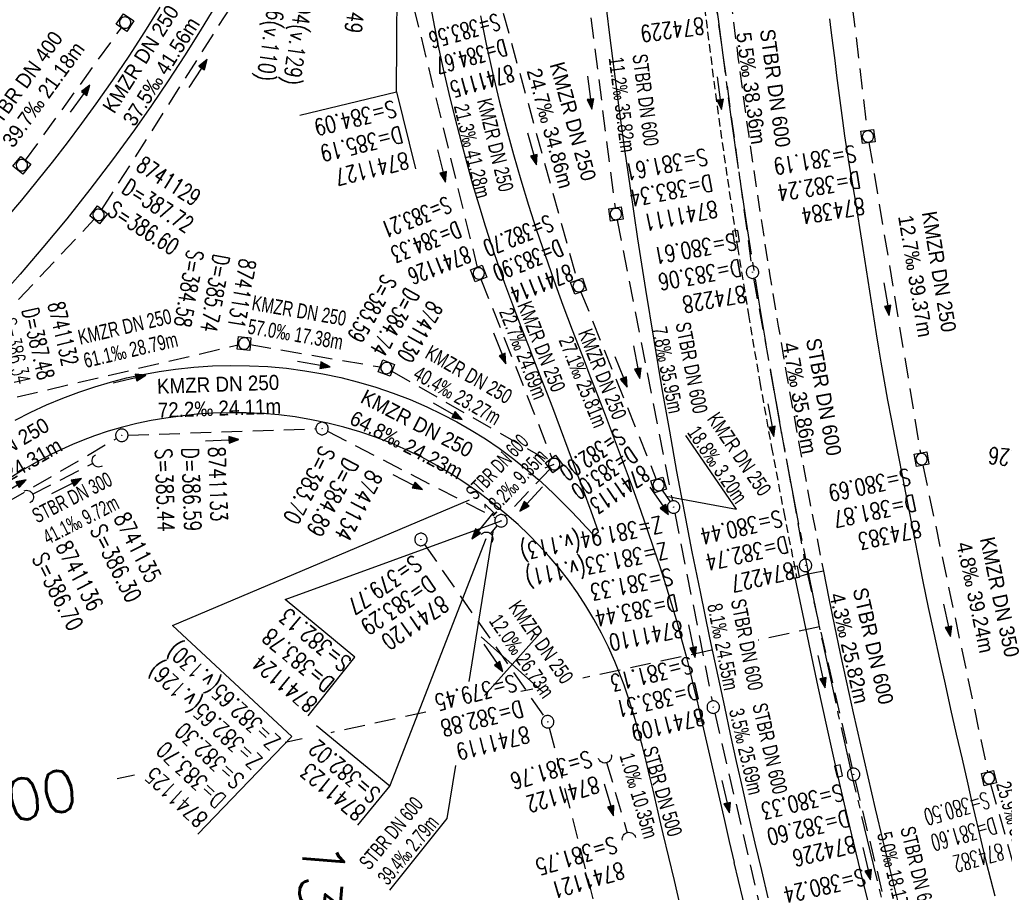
# Model space of a CAD drawing. Header units: millimetres. Extents: x -519 to 616, y -483 to 277.
# Tile 13 of 26: x -118 to 0, y -86 to 19. Entities that reach past the tile are written whole.
import ezdxf
from ezdxf.enums import TextEntityAlignment as Align

# ---------------------------------------------------------------- set-up
doc = ezdxf.new("R2010")
doc.units = ezdxf.units.MM
doc.header["$LTSCALE"] = 10
for name, pattern in [('ACHSE', [5.5, 4, -0.5, 0.5, -0.5]), ('LT00', [0]), ('LT11', [0.3, 0.2, -0.1]), ('LT17', [0.15, 0.1, -0.05]), ('STRICHLINIE2', [0.375, 0.25, -0.125])]:
    doc.linetypes.add(name, pattern=pattern)
for name, color, linetype in [('--EK_01-Halt-Pfeil', 4, 'LT00'), ('--EK_01-Halt-Text', 140, 'LT00'), ('--EK_01-Haltung', 7, 'STRICHLINIE2'), ('--EK_01-Schacht-Text', 5, 'LT00'), ('--EK_03-Halt-Pfeil', 4, 'LT00'), ('--EK_03-Halt-Text', 140, 'LT00'), ('--EK_03-Haltung', 7, 'STRICHLINIE2'), ('--EK_03-Schacht-Text', 5, 'LT00'), ('--EK_04-Halt-Pfeil', 4, 'LT00'), ('--EK_04-Halt-Text', 140, 'LT00'), ('--EK_04-Haltung', 7, 'STRICHLINIE2'), ('--EK_04-Schacht-Text', 5, 'LT00'), ('--EK_06-Halt-Pfeil', 4, 'LT00'), ('--EK_06-Halt-Text', 140, 'LT00'), ('--EK_06-Haltung', 7, 'STRICHLINIE2'), ('--EK_06-Schacht-Text', 5, 'LT00'), ('--EK_07-Halt-Pfeil', 4, 'LT00'), ('--EK_07-Halt-Text', 140, 'LT00'), ('--EK_07-Haltung', 7, 'STRICHLINIE2'), ('--EK_07-Schacht-Text', 5, 'LT00'), ('--EK_08-Schacht-Text', 5, 'LT00'), ('--EK_13-Halt-Pfeil', 4, 'LT00'), ('--EK_13-Halt-Text', 140, 'LT00'), ('--EK_13-Haltung', 7, 'STRICHLINIE2'), ('--EK_13-Schacht-Text', 5, 'LT00'), ('--EK_A-TEXT-KILOMETER', 30, 'LT17'), ('--EK_A6-TEXT-KILOMETER', 30, 'LT17'), ('--EK_FBR', 2, 'LT00'), ('--EK_SCHLITZRINNE-KATASTER', 182, 'LT17'), ('-AX-061', 30, 'ACHSE'), ('V_KA_MULD', 182, 'LT00'), ('V_KA_PRUF', 182, 'LT00'), ('V_P_SK', 182, 'LT00'), ('V_P_UK_DL', 182, 'LT00'), ('V_RASTER_75', 121, 'LT00')]:
    doc.layers.add(name, color=color, linetype=linetype)
doc.styles.add('Haltungsbeschriftung', font='arial.ttf', dxfattribs={"width": 0.75})
doc.styles.add('Kilometrierung', font='romans.shx')
doc.styles.add('schachtbeschriftung', font='romans.shx', dxfattribs={"width": 0.75, "height": 0.2})

# ---------------------------------------------------------------- blocks, each defined once
blk = doc.blocks.new('SYMB0652')
at = {"color": 0, "linetype": 'ByBlock'}
blk.add_lwpolyline([(-0.15, -0.075), (0.15, -0.075), (0.15, 0.075), (-0.15, 0.075), (-0.15, -0.075)], dxfattribs=at)
blk = doc.blocks.new('SYMB0003')
at = {"color": 0, "linetype": 'ByBlock'}
for p, q in [((-0.015712, 0), (0.010166, 0.012015)), ((0, -0.021257), (-0.015712, 0)), ((0.010166, 0.012015), (0, -0.021257))]:
    blk.add_line(p, q, dxfattribs=at)
for points in [[(-0.031395, 0.499013), (-0.093691, 0.491144), (-0.154509, 0.475528), (-0.21289, 0.452414), (-0.267913, 0.422164), (-0.318712, 0.385257), (-0.364484, 0.342274), (-0.404509, 0.293893), (-0.438154, 0.240877), (-0.464888, 0.184062), (-0.484292, 0.124345), (-0.496058, 0.062667), (-0.5, 0)], [(-0.5, 0), (-0.496058, -0.062667), (-0.484292, -0.124345), (-0.464888, -0.184062), (-0.438154, -0.240877), (-0.404509, -0.293893), (-0.364485, -0.342274), (-0.318712, -0.385257), (-0.267914, -0.422164), (-0.21289, -0.452414), (-0.154509, -0.475529), (-0.093691, -0.491144), (-0.031395, -0.499014), (0.031395, -0.499014)], [(0.5, 0), (0.496057, 0.062667), (0.484292, 0.124345), (0.464888, 0.184062), (0.438153, 0.240877), (0.404509, 0.293893), (0.364484, 0.342274), (0.318712, 0.385257), (0.267913, 0.422164), (0.21289, 0.452414), (0.154509, 0.475528), (0.093691, 0.491144), (0.031395, 0.499013), (-0.031395, 0.499013)], [(0.031395, -0.499014), (0.093691, -0.491144), (0.154509, -0.475529), (0.21289, -0.452414), (0.267914, -0.422164), (0.318712, -0.385257), (0.364485, -0.342274), (0.404509, -0.293893), (0.438154, -0.240877), (0.464889, -0.184062), (0.484292, -0.124345), (0.496058, -0.062667), (0.5, 0)]]:
    blk.add_lwpolyline(points, dxfattribs=at)
blk = doc.blocks.new('SYMB1210')
at = {"color": 0, "linetype": 'ByBlock'}
blk.add_line((0.018815, -0.179014), (0.055623, -0.17119), dxfattribs=at)
for points in [[(-0.2, -0.2), (-0.2, 0.2), (0.2, 0.2), (0.2, -0.2), (-0.2, -0.2)], [(0.018815, 0.179014), (-0.018815, 0.179014), (-0.055623, 0.17119), (-0.09, 0.155885), (-0.120444, 0.133766), (-0.145623, 0.105801), (-0.164438, 0.073213), (-0.176067, 0.037424), (-0.18, 0)], [(-0.18, 0), (-0.176067, -0.037424), (-0.164438, -0.073213), (-0.145623, -0.105801), (-0.120444, -0.133766), (-0.09, -0.155885), (-0.055623, -0.17119), (-0.018815, -0.179014), (0.018815, -0.179014)], [(0.18, 0), (0.176067, 0.037424), (0.164438, 0.073213), (0.145623, 0.105801), (0.120444, 0.133766), (0.09, 0.155885), (0.055623, 0.17119), (0.018815, 0.179014)], [(0.055623, -0.17119), (0.09, -0.155885), (0.120444, -0.133766), (0.145623, -0.105801), (0.164438, -0.073213), (0.176067, -0.037424), (0.18, 0)]]:
    blk.add_lwpolyline(points, dxfattribs=at)
blk = doc.blocks.new('SYMB1107')
at = {"color": 0, "linetype": 'ByBlock'}
for points in [[(-0.2, 0), (-0.196157, 0.039018), (-0.184776, 0.076537), (-0.166294, 0.111114), (-0.141421, 0.141421), (-0.111114, 0.166294), (-0.076537, 0.184776), (-0.039018, 0.196157), (0, 0.2)], [(0, 0.2), (0.039018, 0.196157), (0.076537, 0.184776), (0.111114, 0.166294), (0.141421, 0.141421), (0.166294, 0.111114), (0.184776, 0.076537), (0.196157, 0.039018), (0.2, 0)]]:
    blk.add_lwpolyline(points, dxfattribs=at)
blk = doc.blocks.new('SYMB0070')
at = {"color": 0, "linetype": 'ByBlock'}
for p, q in [((-0.5, 0), (0.2, 0)), ((0.5, 0), (0.2, 0.1)), ((0.2, 0.1), (0.2, 0)), ((0.468, 0), (0.21, 0.086)), ((0.21, 0.086), (0.21, -0.086)), ((0.21, -0.086), (0.468, 0)), ((0.22, -0.072), (0.437, 0)), ((0.23, -0.058), (0.405, 0)), ((0.24, -0.045), (0.374, 0)), ((0.342, 0), (0.25, 0.031)), ((0.25, 0.031), (0.25, -0.031)), ((0.25, -0.031), (0.342, 0)), ((0.26, -0.017), (0.31, 0)), ((0.27, -0.003), (0.279, 0))]:
    blk.add_line(p, q, dxfattribs=at)
for points in [[(0.2, 0), (0.2, -0.1), (0.5, 0)], [(0.437, 0), (0.22, 0.072), (0.22, -0.072)], [(0.405, 0), (0.23, 0.058), (0.23, -0.058)], [(0.374, 0), (0.24, 0.045), (0.24, -0.045)], [(0.31, 0), (0.26, 0.017), (0.26, -0.017)], [(0.279, 0), (0.27, 0.003), (0.27, -0.003)]]:
    blk.add_lwpolyline(points, dxfattribs=at)

msp = doc.modelspace()

# ---------------------------------------------------------------- linework, layer by layer
at = {"layer": '--EK_01-Haltung'}
for p, q in [((-118.43, -25.92), (-91.86, -19.67)), ((-90.39, -19.63), (-74.74, -22.32)), ((-73.35, -22.82), (-54.46, -33.65))]:
    msp.add_line(p, q, dxfattribs=at)
at = {"layer": '--EK_03-Halt-Text', "flags": 128}
for points in [[(-64.04, -60.19), (-61.11, -41.91)], [(-73.58, -85.3), (-66.68, -76.68), (-65.66, -70.3)]]:
    msp.add_lwpolyline(points, dxfattribs=at)
at = {"layer": '--EK_03-Haltung'}
for p, q in [((-108.24, -3.37), (-86.74, 30.43)), ((-72.51, 28.31), (-63.08, -10.34)), ((-136.29, -33.29), (-109.16, -4.55)), ((-62.63, -11.76), (-54.09, -33.32)), ((-105.09, -30.53), (-82.5, -29.75)), ((-81.08, -30.07), (-60.88, -40.49)), ((-126.19, -42.42), (-106.49, -30.93)), ((-116.6, -37.63), (-109.28, -33.91)), ((-54.32, -34.57), (-59.7, -40.29)), ((-60.69, -41.41), (-61.52, -42.41)), ((-47.52, -69.92), (-45.03, -78.41))]:
    msp.add_line(p, q, dxfattribs=at)
at = {"layer": '--EK_03-Schacht-Text'}
for p, q in [((-72.78, 10.79), (-70.49, 1.53)), ((-54.89, -34.48), (-53.81, -34.02)), ((-99.74, -53.45), (-64.01, -38.33)), ((-73.58, -72.8), (-62, -42.99))]:
    msp.add_line(p, q, dxfattribs=at)
at = {"layer": '--EK_03-Schacht-Text', "flags": 128}
for points in [[(-84.43, 7.97), (-72.78, 10.79), (-72.68, 29.04)], [(-83.44, -64.31), (-77.8, -57.24), (-86.2, -50.3), (-60.21, -40.84)], [(-99.74, -53.45), (-85.38, -66.81), (-96.68, -78.55)], [(-77.44, -77.48), (-73.58, -72.8), (-82.42, -65.54)]]:
    msp.add_lwpolyline(points, dxfattribs=at)
at = {"layer": '--EK_04-Haltung'}
for p, q in [((-35.04, 26.35), (-30.06, -10.17)), ((-29.82, -11.65), (-23.72, -45.47)), ((-23.42, -46.94), (-17.96, -70.64)), ((-17.61, -72.1), (-13.7, -88.3))]:
    msp.add_line(p, q, dxfattribs=at)
at = {"layer": '--EK_06-Halt-Text', "flags": 128}
msp.add_lwpolyline([(-40.35, -37.86), (-31.87, -39.45), (-37.96, -30.57)], dxfattribs=at)
at = {"layer": '--EK_06-Haltung'}
for p, q in [((-50.85, 30.87), (-46.48, -3.16)), ((-59.96, 20.28), (-51.08, -11.88)), ((-117.43, 2.57), (-105.89, 18.52)), ((-46.24, -4.64), (-39.59, -38.45)), ((-50.6, -13.3), (-41.53, -35.85)), ((-40.82, -37.16), (-39.87, -38.57)), ((-39.3, -39.92), (-34.82, -62.53)), ((-34.5, -64), (-28.99, -87.55))]:
    msp.add_line(p, q, dxfattribs=at)
at = {"layer": '--EK_07-Haltung'}
for p, q in [((-20.64, 43.39), (-16.15, 6.16)), ((-15.94, 4.68), (-9.74, -32.68)), ((-9.46, -34.16), (-1.66, -71.09)), ((-1.3, -72.54), (8.99, -109.05))]:
    msp.add_line(p, q, dxfattribs=at)
at = {"layer": '--EK_13-Haltung'}
for p, q in [((-69.42, -43.7), (-55.02, -64.41)), ((-54.41, -65.76), (-42.57, -112.19))]:
    msp.add_line(p, q, dxfattribs=at)
at = {"layer": '--EK_A6-TEXT-KILOMETER', "ltscale": 2.5}
for p, q in [((-21.88, -53.61), (-29.29, -55.22)), ((-34.88, -56.43), (-50.38, -59.78)), ((-56.4, -61.09), (-57.82, -61.4)), ((-69.28, -63.88), (-80.7, -66.35)), ((-84.14, -67.1), (-86.19, -67.54)), ((-104.33, -71.47), (-106.41, -71.92))]:
    msp.add_line(p, q, dxfattribs=at)
at = {"layer": '--EK_FBR'}
msp.add_line((-49.05, -42.58), (-48.48, -42.18), dxfattribs=at)
at = {"layer": '--EK_FBR', "linetype": 'LT11', "flags": 128}
msp.add_lwpolyline([(-38.16, 87.91), (-37.97, 84.05), (-37.76, 80.19), (-37.54, 76.33), (-37.3, 72.47), (-37.03, 68.61), (-36.79, 65.26), (-36.52, 61.91), (-36.25, 58.56), (-35.96, 55.21), (-35.66, 51.86), (-35.35, 48.52), (-35.03, 45.17), (-34.7, 41.71), (-34.35, 38.26), (-34, 34.8), (-33.64, 31.35), (-33.26, 27.9), (-32.87, 24.44), (-32.3, 19.71), (-31.7, 14.97), (-31.07, 10.24), (-30.41, 5.51), (-29.73, 0.78), (-28.81, -5.3), (-27.85, -11.37), (-26.85, -17.43), (-25.81, -23.49), (-24.41, -31.31), (-22.95, -39.11), (-21.43, -46.91)], dxfattribs=at)
at = {"layer": '--EK_FBR'}
for points in [[(-28.06, -86.21), (-28.85, -82.93), (-29.62, -79.66), (-30.38, -76.37), (-31.13, -73.09), (-31.86, -69.8), (-32.59, -66.51), (-33.3, -63.22), (-33.9, -60.46), (-34.5, -57.7), (-35.08, -54.94), (-35.66, -52.17), (-36.23, -49.41), (-37.2, -44.58), (-38.13, -39.74), (-39.04, -34.9), (-39.92, -30.05), (-40.77, -25.19), (-41.8, -19.11), (-42.79, -13.01), (-43.74, -6.91), (-44.65, -0.8), (-45.31, 3.87), (-45.95, 8.56), (-46.57, 13.24), (-47.17, 17.93), (-47.74, 22.62)], [(-20.7, 19.6), (-20.52, 18.21), (-20.28, 16.39), (-20.06, 14.58), (-19.83, 12.77), (-19.6, 10.95), (-19.37, 9.14), (-19.13, 7.33), (-18.87, 5.52), (-18.6, 3.71), (-18.31, 1.91), (-18.12, 0.75), (-17.92, -0.41), (-17.49, -2.97), (-17.08, -5.52), (-16.67, -8.08), (-16.27, -10.64), (-15.87, -13.2), (-15.47, -15.76), (-15.07, -18.32), (-14.79, -20.04), (-14.5, -21.75), (-14.11, -24.03), (-13.7, -26.31), (-13.27, -28.58), (-12.84, -30.85), (-12.4, -33.13), (-11.96, -35.4), (-11.51, -37.67), (-11.16, -39.51), (-10.8, -41.36), (-10.44, -43.2), (-10.08, -45.05), (-9.45, -48.16), (-8.8, -51.27), (-8.14, -54.38), (-7.46, -57.49), (-6.79, -60.5), (-6.11, -63.51), (-5.43, -66.52), (-4.74, -69.52), (-4.05, -72.53), (-3.63, -74.39), (-3.2, -76.24), (-2.77, -78.1), (-2.33, -79.95), (-1.83, -81.97), (-1.32, -83.99), (-0.8, -86)], [(-48.48, -42.18), (-49.38, -39.68), (-50.29, -37.19), (-51.2, -34.7), (-52.12, -32.21), (-53.05, -29.72), (-53.99, -27.24)], [(-55.77, -35.81), (-55.75, -35.84), (-54.74, -36.75), (-53.76, -37.69), (-52.8, -38.65), (-51.85, -39.62), (-50.91, -40.6), (-49.98, -41.59), (-49.05, -42.58)], [(-21.43, -46.91), (-22.65, -47.16), (-23.63, -47.36), (-24.38, -47.57)], [(-24.85, -47.67), (-23.95, -52.06), (-23.02, -56.46), (-22.08, -60.84), (-21.05, -65.55), (-20, -70.25), (-18.92, -74.94), (-17.81, -79.63), (-16.68, -84.31), (-15.53, -88.92), (-14.35, -93.52), (-13.15, -98.12), (-11.93, -102.71), (-10.68, -107.29), (-8.58, -114.84), (-6.42, -122.37), (-4.2, -129.89), (-3.03, -133.77), (-2.92, -134.14)], [(-18.62, -132.53), (-18.74, -132.11), (-20, -127.84), (-21.24, -123.57), (-22.44, -119.29), (-23.27, -116.31), (-24.08, -113.33), (-24.89, -110.35), (-25.69, -107.37), (-26.58, -104.02), (-27.46, -100.67), (-28.34, -97.32), (-29.2, -93.96), (-30.05, -90.6), (-30.59, -88.44), (-31.12, -86.29), (-31.64, -84.14), (-32.17, -81.98)]]:
    msp.add_lwpolyline(points, dxfattribs=at)
at = {"layer": '--EK_FBR', "color": 2}
for points in [[(-53.99, -27.24), (-54.7, -25.41), (-55.41, -23.59), (-56.13, -21.76), (-56.84, -19.93), (-57.58, -18.02), (-58.31, -16.11), (-59.03, -14.2), (-59.74, -12.27), (-60.42, -10.35), (-61.27, -7.86), (-62.08, -5.36), (-62.85, -2.86), (-63.59, -0.34), (-64.3, 2.19), (-64.98, 4.73), (-65.73, 7.65), (-66.45, 10.59), (-67.12, 13.53), (-67.76, 16.48), (-68.35, 19.44), (-68.9, 22.41)], [(-94.55, 21.23), (-96.4, 18.16), (-98.3, 15.13), (-100.26, 12.13), (-102.27, 9.17), (-104.32, 6.24), (-106.97, 2.61), (-109.69, -0.97), (-112.48, -4.48), (-115.34, -7.94), (-118.09, -11.14), (-120.9, -14.29)], [(-119.76, -4.47), (-117.88, -2.23), (-116.02, 0.03), (-114.19, 2.32), (-112.4, 4.64), (-110.64, 6.98), (-108.92, 9.35), (-106.92, 12.2), (-104.97, 15.1), (-103.08, 18.02), (-101.24, 20.98)], [(-62.68, 19.94), (-61.99, 16.52), (-61.24, 13.12), (-60.44, 9.72), (-59.57, 6.34), (-58.73, 3.27), (-57.84, 0.21), (-56.9, -2.83), (-55.93, -5.86), (-54.91, -8.88), (-53.86, -11.89), (-52.77, -14.88), (-51.65, -17.86), (-50.95, -19.7), (-50.23, -21.54), (-49.52, -23.38), (-48.8, -25.21), (-47.69, -28.09), (-46.59, -30.97), (-45.5, -33.86), (-44.44, -36.76), (-43.39, -39.67), (-42.61, -41.89), (-41.85, -44.13), (-41.11, -46.36), (-40.39, -48.61), (-39.69, -50.86), (-39.03, -53.13), (-38.4, -55.4), (-37.94, -57.14), (-37.5, -58.89), (-37.08, -60.65), (-36.66, -62.41), (-36.25, -64.16), (-35.85, -65.93), (-35.01, -69.59), (-34.18, -73.25), (-33.34, -76.91), (-32.75, -79.45), (-32.17, -81.98)], [(-118.67, -28.72), (-116.8, -27.77), (-114.89, -26.88), (-112.96, -26.07), (-111, -25.34), (-109.11, -24.71), (-107.2, -24.14), (-105.27, -23.65), (-103.32, -23.22), (-101.36, -22.86), (-99.38, -22.58), (-97.17, -22.34), (-94.95, -22.2), (-92.72, -22.14), (-90.49, -22.17), (-88.26, -22.28), (-86.04, -22.48), (-83.83, -22.77), (-81.66, -23.14), (-79.51, -23.6), (-77.38, -24.14), (-75.28, -24.76), (-73.2, -25.46), (-71.14, -26.25), (-69.13, -27.12), (-67.32, -27.99), (-65.54, -28.92), (-63.8, -29.92), (-62.1, -30.98), (-60.44, -32.11), (-58.83, -33.29), (-57.26, -34.54), (-55.77, -35.81)], [(-38.69, -86.94), (-39.36, -84.14), (-40.04, -81.34), (-40.69, -78.53), (-41.1, -76.78), (-41.51, -75.02), (-41.91, -73.27), (-42.33, -71.51), (-42.76, -69.76), (-43.2, -68.01), (-43.6, -66.52), (-44.01, -65.04), (-44.45, -63.56), (-44.91, -62.09), (-45.41, -60.63), (-45.95, -59.19), (-46.53, -57.76), (-47.29, -56.04), (-48.13, -54.36), (-49.03, -52.7), (-49.99, -51.09), (-51.02, -49.51), (-52.11, -47.98), (-53.27, -46.49), (-54.42, -45.12), (-55.62, -43.8), (-56.87, -42.53), (-58.17, -41.3), (-59.5, -40.11), (-61.1, -38.79), (-62.74, -37.54), (-64.43, -36.35), (-66.16, -35.22), (-67.94, -34.17), (-69.76, -33.19), (-71.62, -32.29), (-73.45, -31.49), (-75.32, -30.77), (-77.21, -30.13), (-79.12, -29.56), (-81.06, -29.07), (-83.01, -28.67), (-84.98, -28.34), (-86.94, -28.1), (-88.91, -27.93), (-90.89, -27.84), (-92.86, -27.83), (-94.84, -27.89), (-96.81, -28.02), (-98.78, -28.23), (-100.54, -28.47), (-102.3, -28.78), (-104.04, -29.14), (-105.76, -29.57), (-107.47, -30.07), (-109.15, -30.63), (-110.48, -31.13), (-111.79, -31.67), (-113.09, -32.24), (-114.37, -32.86), (-116.1, -33.77), (-117.79, -34.74), (-119.44, -35.77)], [(-21.43, -46.91), (-20.76, -50.21), (-20.08, -53.51), (-19.39, -56.8), (-18.68, -60.1), (-17.84, -63.96), (-16.97, -67.81), (-16.08, -71.66), (-15.18, -75.51), (-14.26, -79.35), (-13.33, -83.19), (-12.37, -87.05)]]:
    msp.add_lwpolyline(points, dxfattribs=at)
at = {"layer": '--EK_SCHLITZRINNE-KATASTER'}
msp.add_lwpolyline([(-41.43, 87.67), (-41.08, 81.16), (-40.69, 74.66), (-40.26, 68.16), (-39.92, 63.45), (-39.55, 58.74), (-39.17, 54.04), (-38.76, 49.33), (-38.32, 44.63), (-37.81, 39.45), (-37.26, 34.27), (-36.69, 29.1), (-36.09, 23.93), (-35.37, 18.01), (-34.61, 12.09), (-33.81, 6.18), (-32.97, 0.27), (-31.75, -7.89), (-30.45, -16.03), (-29.07, -24.17), (-27.67, -32), (-26.19, -39.82), (-24.65, -47.63)], dxfattribs=at)
at = {"layer": '-AX-061', "ltscale": 0.2, "flags": 128}
msp.add_lwpolyline([(195.76, -477.64), (192.38, -473.95), (186.71, -467.64), (181.1, -461.27), (175.55, -454.86), (170.06, -448.39), (164.63, -441.86), (159.26, -435.29), (153.96, -428.67), (148.71, -422), (143.54, -415.28), (138.42, -408.51), (133.37, -401.69), (128.38, -394.82), (123.46, -387.91), (118.61, -380.95), (113.82, -373.95), (109.09, -366.9), (104.43, -359.81), (99.84, -352.67), (95.32, -345.49), (90.87, -338.27), (86.48, -331.01), (82.16, -323.7), (77.91, -316.36), (73.73, -308.97), (69.62, -301.55), (65.58, -294.09), (61.61, -286.59), (57.72, -279.05), (53.89, -271.48), (50.13, -263.87), (46.45, -256.22), (42.84, -248.54), (39.3, -240.83), (35.83, -233.09), (32.44, -225.31), (29.12, -217.5), (25.88, -209.66), (22.71, -201.79), (19.61, -193.89), (16.59, -185.96), (13.64, -178.01), (10.77, -170.02), (7.97, -162.01), (5.25, -153.97), (2.6, -145.91), (0.03, -137.82), (-2.46, -129.71), (-4.88, -121.58), (-7.22, -113.42), (-9.48, -105.24), (-11.66, -97.05), (-13.77, -88.83), (-15.8, -80.59), (-17.75, -72.33), (-19.63, -64.05), (-21.43, -55.76), (-23.14, -47.45), (-24.78, -39.13), (-26.34, -30.79), (-27.83, -22.43), (-29.23, -14.06), (-30.56, -5.68), (-31.8, 2.71), (-32.97, 11.12), (-34.06, 19.53), (-35.06, 27.96), (-35.99, 36.39), (-36.84, 44.83), (-37.61, 53.28), (-38.3, 61.74), (-38.91, 70.2), (-39.44, 78.67), (-39.89, 87.15), (-40.26, 95.62), (-40.55, 104.1), (-40.76, 112.59), (-40.89, 121.07), (-40.94, 129.56), (-40.91, 138.04), (-40.8, 146.53), (-40.61, 155.01), (-40.39, 162.37), (-40.05, 170.85), (-39.64, 179.33), (-39.16, 187.8), (-38.61, 196.27), (-38.01, 204.73), (-37.36, 213.19), (-36.73, 220.94), (-35.68, 232.89), (-34.55, 244.84), (-33.34, 256.78), (-32.05, 268.71), (-31.64, 272.36)], dxfattribs=at)
at = {"layer": 'V_RASTER_75'}
for p, q in [((-62.19, -61.87), (-55.55, -54.4)), ((-62.61, -54.82), (-55.13, -61.46))]:
    msp.add_line(p, q, dxfattribs=at)

# ---------------------------------------------------------------- block references
at = {"layer": '--EK_01-Halt-Pfeil', "yscale": 4.000000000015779, "zscale": 4}
for p, xscale, rotation in [((-82.74, -21.96), 3.999999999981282, 350.2267393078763), ((-104.92, -23.77), 4.000000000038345, 13.22553930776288), ((-66.64, -27.65), 4.000000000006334, 330.1918493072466)]:
    msp.add_blockref('SYMB0070', p, dxfattribs=dict(at, xscale=xscale, rotation=rotation))
at = {"layer": '--EK_03-Halt-Pfeil', "yscale": 4.000000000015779, "zscale": 4}
for p, xscale, rotation in [((-96.65, 12.99), 3.999999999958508, 57.54670930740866), ((-67.37, 1.87), 3.999999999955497, 283.7038693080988), ((-60.38, -20.08), 3.999999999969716, 291.6152893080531), ((-93.76, -31.14), 3.999999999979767, 1.957009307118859), ((-112.49, -36.66), 3.999999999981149, 26.9612593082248), ((-71.44, -36.17), 4.00000000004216, 332.7084093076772), ((-119.07, -36.91), 3.999999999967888, 30.25590930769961), ((-56.58, -38.22), 4.000000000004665, 226.7931793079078), ((-62.47, -41.46), 4.000000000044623, 230.3842693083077), ((-47.23, -74.44), 4.000000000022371, 286.3541493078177)]:
    msp.add_blockref('SYMB0070', p, dxfattribs=dict(at, xscale=xscale, rotation=rotation))
at = {"layer": '--EK_04-Halt-Pfeil', "yscale": 4.000000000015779, "zscale": 4}
for p, xscale, rotation in [((-33.95, 10.64), 4.000000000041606, 277.765129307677), ((-27.75, -28.74), 3.99999999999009, 280.2329993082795), ((-21.66, -59.01), 3.999999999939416, 282.9668393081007), ((-16.22, -82.13), 3.999999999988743, 283.5906193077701)]:
    msp.add_blockref('SYMB0070', p, dxfattribs=dict(at, xscale=xscale, rotation=rotation))
at = {"layer": '--EK_06-Halt-Pfeil', "yscale": 4.000000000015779, "zscale": 4}
for p, xscale, rotation in [((-49.55, 10.71), 3.999999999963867, 277.3061593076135), ((-110.85, 9.96), 4.000000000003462, 54.11466930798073), ((-56.48, 3.93), 3.999999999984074, 285.4399193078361), ((-43.9, -21.74), 3.999999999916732, 281.1270193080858), ((-45.79, -22.9), 4.000000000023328, 291.9194493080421), ((-41.17, -38.43), 4.000000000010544, 304.2244593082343), ((-37.25, -55.32), 3.999999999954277, 281.2081293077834), ((-33.18, -74.06), 3.999999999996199, 283.1686393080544)]:
    msp.add_blockref('SYMB0070', p, dxfattribs=dict(at, xscale=xscale, rotation=rotation))
at = {"layer": '--EK_07-Halt-Pfeil', "yscale": 4.000000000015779, "zscale": 4}
for p, xscale, rotation in [((-13.82, -14.17), 3.999999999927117, 279.4246293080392), ((-6.54, -52.83), 4.000000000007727, 281.9277593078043)]:
    msp.add_blockref('SYMB0070', p, dxfattribs=dict(at, xscale=xscale, rotation=rotation))
at = {"layer": '--EK_13-Halt-Pfeil', "xscale": 4.000000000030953, "yscale": 4.000000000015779, "zscale": 4, "rotation": 304.8122493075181}
msp.add_blockref('SYMB0070', (-61.13, -57.35), dxfattribs=at)
at = {"layer": 'V_KA_MULD'}
for p, xscale, yscale, zscale, rotation in [((-105.45, 19.13), 3.800000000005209, 3.799999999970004, 3.8, 235.6719018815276), ((-16.06, 5.42), 3.800000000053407, 3.799999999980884, 3.8, 277.9328478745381), ((-117.87, 1.96), 3.799999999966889, 3.799999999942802, 3.8, 230.9891290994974), ((-108.64, -4.01), 3.800000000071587, 3.799999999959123, 3.8, 231.5860594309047), ((-46.39, -3.91), 3.800000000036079, 3.799999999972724, 3.8, 278.9070244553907), ((-62.9, -11.07), 3.800000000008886, 3.799999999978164, 3.8, 291.7294911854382), ((-50.88, -12.6), 3.800000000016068, 3.799999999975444, 3.8, 289.4161347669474), ((-91.13, -19.5), 3.800000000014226, 3.799999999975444, 3.8, 354.7610245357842), ((-74, -22.45), 3.800000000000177, 3.799999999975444, 3.800000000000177, 339.2048224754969), ((-53.81, -34.02), 3.799999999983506, 3.799999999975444, 3.8, 306.6436222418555), ((-9.61, -33.42), 3.799999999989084, 3.799999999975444, 3.8, 279.8715040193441), ((-41.25, -36.54), 3.800000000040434, 3.799999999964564, 3.8, 286.6878110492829), ((-1.5, -71.82), 3.800000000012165, 3.799999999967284, 3.8, 283.4761601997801)]:
    msp.add_blockref('SYMB1210', p, dxfattribs=dict(at, xscale=xscale, yscale=yscale, zscale=zscale, rotation=rotation))
at = {"layer": 'V_KA_PRUF', "xscale": 1.500000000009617, "yscale": 1.500000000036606, "zscale": 1.5, "rotation": 4.066199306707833}
for p in [(-29.95, -10.91), (-81.75, -29.73), (-105.84, -30.55), (-39.45, -39.19), (-60.21, -40.84), (-69.85, -43.09), (-23.58, -46.21), (-34.68, -63.27), (-54.6, -65.03), (-17.79, -71.37)]:
    msp.add_blockref('SYMB0003', p, dxfattribs=at)
at = {"layer": 'V_P_SK'}
for p, xscale, yscale, zscale, rotation in [((-31.94, -6.6), 4.500000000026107, 4.500000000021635, 4.5, 278.5288938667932), ((-24.76, -47.04), 4.500000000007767, 4.499999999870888, 4.5, 100.9683948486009), ((-36.48, -64.28), 4.500000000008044, 4.500000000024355, 4.500000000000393, 282.8783630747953), ((-19.6, -70.97), 4.499999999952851, 4.500000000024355, 4.5, 283.1999539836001)]:
    msp.add_blockref('SYMB0652', p, dxfattribs=dict(at, xscale=xscale, yscale=yscale, zscale=zscale, rotation=rotation))
at = {"layer": 'V_P_UK_DL', "zscale": 4}
for p, xscale, yscale, rotation in [((-108.61, -33.57), 3.999999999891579, 3.999999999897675, 121.2661963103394), ((-117.27, -37.97), 3.999999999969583, 4.000000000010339, 295.4403572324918), ((-62, -42.99), 3.999999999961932, 4.00000000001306, 319.8571349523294), ((-47.73, -69.2), 4.000000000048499, 4.000000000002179, 197.5584181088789), ((-44.82, -79.13), 3.999999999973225, 4.000000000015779, 11.61677700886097)]:
    msp.add_blockref('SYMB1107', p, dxfattribs=dict(at, xscale=xscale, yscale=yscale, rotation=rotation))

# ---------------------------------------------------------------- texts
at = {"layer": '--EK_01-Halt-Text', "style": 'Haltungsbeschriftung', "width": 0.7}
for s, rotation, p in [('KMZR DN 250', 350.2267, (-90.3, -15.45)), ('KMZR DN 250', 13.2255, (-110.86, -19.66)), ('57.0‰ 17.38m', 350.2267, (-90.79, -18.29)), ('61.1‰ 28.79m', 13.2255, (-110.2, -22.46)), ('KMZR DN 250', 330.1919, (-69.49, -21.16)), ('40.4‰ 23.27m', 330.1919, (-70.92, -23.66))]:
    msp.add_text(s, height=1.8, rotation=rotation, dxfattribs=at).set_placement(p)
at = {"layer": '--EK_01-Schacht-Text', "style": 'schachtbeschriftung'}
for s, rotation, width, p in [('S=384.58', 260.2267, 0.7, (-97.96, -8.1)), ('D=385.74', 260.2267, 0.7, (-94.81, -8.64)), ('8741131', 260.2267, 0.7, (-91.66, -9.18)), ('S=383.59', 240.1918, 0.65, (-74.44, -11.04)), ('D=384.74', 240.1918, 0.65, (-71.67, -12.63)), ('D=387.48', 283.2255, 0.65, (-117.88, -15.48)), ('8741132', 283.2255, 0.65, (-114.77, -14.75)), ('8741130', 240.1918, 0.65, (-68.89, -14.22)), ('S=386.34', 283.2255, 0.6, (-120.57, -16.75))]:
    msp.add_text(s, height=2, rotation=rotation, dxfattribs=dict(at, width=width)).set_placement(p)
at = {"layer": '--EK_03-Halt-Text', "style": 'Haltungsbeschriftung'}
for s, rotation, width, p in [('KMZR DN 250', 57.5467, 0.9, (-106.76, 8.05)), ('37.5‰ 41.56m', 57.5467, 0.9, (-104.33, 6.5)), ('KMZR DN 250', 283.7039, 0.7, (-63.12, 9.75)), ('21.3‰ 41.28m', 283.7039, 0.7, (-65.92, 9.07)), ('22.7‰ 24.69m', 291.6153, 0.7, (-60.49, -15.67)), ('KMZR DN 250', 291.6153, 0.7, (-58.28, -14.87)), ('KMZR DN 250', 1.957, 0.9, (-101.58, -25.56)), ('KMZR DN 250', 332.7084, 0.9, (-77.27, -26.54)), ('72.2‰ 24.11m', 1.957, 0.9, (-101.48, -28.44)), ('64.8‰ 24.23m', 332.7084, 0.9, (-78.59, -29.1)), ('KMZR DN 250', 30.2559, 0.9, (-127.09, -37.3)), ('69.1‰ 24.31m', 30.2559, 0.9, (-125.64, -39.79)), ('STBR DN 600', 46.7932, 0.6, (-63.31, -38.44)), ('18.2‰ 9.35m', 46.7932, 0.65, (-61.21, -40.41)), ('STBR DN 300', 26.9613, 0.65, (-116.04, -41.18)), ('41.1‰ 9.72m', 26.9613, 0.65, (-114.74, -43.75)), ('STBR DN 500', 286.3542, 0.7, (-43.22, -68.3)), ('1.0‰ 10.35m', 286.3542, 0.7, (-45.98, -69.11)), ('STBR DN 600', 50.3843, 0.65, (-76.06, -83)), ('39.4‰ 2.79m', 50.3843, 0.65, (-73.84, -84.83))]:
    msp.add_text(s, height=1.8, rotation=rotation, dxfattribs=dict(at, width=width)).set_placement(p)
at = {"layer": '--EK_03-Schacht-Text', "style": 'schachtbeschriftung'}
for s, rotation, width, p in [('Z=384.16(v.110)', 261.556, 0.75, (-87.05, 29.42)), ('Z=385.04(v.129)', 261.556, 0.75, (-83.88, 28.95)), ('D=386.49', 261.556, 0.75, (-77.55, 28.01)), ('S=384.09', 193.7039, 0.75, (-73.11, 9.79)), ('D=385.19', 193.7039, 0.75, (-72.35, 6.68)), ('8741129', 327.5467, 0.7, (-104.28, 1.47)), ('8741127', 193.7039, 0.75, (-71.59, 3.57)), ('D=387.72', 327.5467, 0.7, (-106, -1.23)), ('S=383.21', 201.6153, 0.65, (-66.72, -1.76)), ('S=386.60', 327.5467, 0.7, (-107.72, -3.93)), ('D=384.33', 201.6153, 0.65, (-65.54, -4.73)), ('8741126', 201.6153, 0.65, (-64.36, -7.71)), ('S=383.70', 242.7084, 0.75, (-81.88, -31.63)), ('S=385.44', 271.957, 0.75, (-101.83, -32.17)), ('D=386.59', 271.957, 0.75, (-98.63, -32.06)), ('8741133', 271.957, 0.75, (-95.43, -31.95)), ('D=384.89', 242.7084, 0.75, (-79.04, -33.09)), ('8741134', 242.7084, 0.75, (-76.19, -34.56)), ('8741135', 296.9613, 0.75, (-106.87, -40.48)), ('S=386.30', 296.9613, 0.75, (-109.72, -41.93)), ('8741136', 296.9613, 0.75, (-113.86, -43.9)), ('S=386.70', 296.9613, 0.75, (-116.72, -45.35)), ('S=382.13', 140.3843, 0.75, (-78.07, -57.61)), ('D=383.78', 140.3843, 0.75, (-80.11, -60.07)), ('Z=382.65(v.130)', 136.7932, 0.75, (-86.58, -67.16)), ('8741124', 140.3843, 0.75, (-82.15, -62.54)), ('Z=382.65(v.126)', 136.7932, 0.75, (-88.77, -69.49)), ('S=382.30', 136.7932, 0.75, (-90.96, -71.82)), ('D=383.70', 136.7932, 0.75, (-93.15, -74.15)), ('S=382.02', 140.3819, 0.75, (-74.55, -73.44)), ('S=381.76', 196.3542, 0.75, (-49.64, -68.48)), ('8741123', 140.3819, 0.75, (-76.33, -75.59)), ('8741125', 136.7932, 0.75, (-95.34, -76.49)), ('8741122', 196.3542, 0.75, (-48.74, -71.55)), ('S=381.75', 196.3542, 0.75, (-46.61, -78.81)), ('8741121', 196.3542, 0.75, (-45.71, -81.88))]:
    msp.add_text(s, height=2, rotation=rotation, dxfattribs=dict(at, width=width)).set_placement(p)
at = {"layer": '--EK_04-Halt-Text', "style": 'Haltungsbeschriftung'}
for s, rotation, width, p in [('5.5‰ 38.36m', 277.7651, 0.9, (-31.93, 17.84)), ('STBR DN 600', 277.7651, 0.9, (-29.08, 18.23)), ('STBR DN 600', 280.233, 0.9, (-23.53, -19.03)), ('4.7‰ 35.86m', 280.233, 0.9, (-26.36, -19.54)), ('4.3‰ 25.82m', 282.9668, 0.9, (-20.71, -49.76)), ('STBR DN 600', 282.9668, 0.9, (-17.91, -49.12)), ('STBR DN 600', 283.5906, 0.7, (-12.19, -77.88)), ('5.0‰ 18.17m', 283.5906, 0.7, (-14.99, -78.55))]:
    msp.add_text(s, height=1.8, rotation=rotation, dxfattribs=dict(at, width=width)).set_placement(p)
at = {"layer": '--EK_04-Schacht-Text', "style": 'schachtbeschriftung', "width": 0.75}
for s, rotation, p in [('874229', 187.7651, (-35.91, 19.77)), ('S=380.61', 190.233, (-32.07, -6.21)), ('D=383.06', 190.233, (-31.5, -9.36)), ('874228', 190.233, (-30.93, -12.51)), ('S=380.44', 192.9668, (-26.64, -39.54)), ('D=382.74', 192.9668, (-25.92, -42.66)), ('874227', 192.9668, (-25.2, -45.78)), ('S=380.33', 193.5906, (-19.31, -72.51)), ('D=382.60', 193.5906, (-18.56, -75.62)), ('874226', 193.5906, (-17.81, -78.73)), ('S=380.24', 193.0025, (-16.63, -82.69))]:
    msp.add_text(s, height=2, rotation=rotation, dxfattribs=at).set_placement(p)
at = {"layer": '--EK_06-Halt-Text', "style": 'Haltungsbeschriftung'}
for s, rotation, width, p in [('STBR DN 400', 54.1147, 0.9, (-121.24, 5.63)), ('39.7‰ 21.18m', 54.1147, 0.9, (-118.91, 3.94)), ('KMZR DN 250', 285.4399, 0.9, (-54.37, 14.09)), ('11.2‰ 35.82m', 277.3062, 0.7, (-47.27, 14.87)), ('STBR DN 600', 277.3062, 0.7, (-44.41, 15.24)), ('24.7‰ 34.86m', 285.4399, 0.9, (-57.15, 13.32)), ('KMZR DN 250', 291.9195, 0.7, (-50.97, -18.21)), ('7.8‰ 35.95m', 281.127, 0.7, (-42.06, -17.67)), ('STBR DN 600', 281.127, 0.7, (-39.23, -17.11)), ('27.1‰ 25.81m', 291.9195, 0.7, (-53.32, -19.1)), ('KMZR DN 250', 304.2245, 0.7, (-35.5, -28.59)), ('18.8‰ 3.20m', 304.2245, 0.7, (-37.89, -30.21)), ('8.1‰ 24.55m', 281.2081, 0.7, (-35.41, -51)), ('STBR DN 600', 281.2081, 0.7, (-32.58, -50.44)), ('STBR DN 600', 283.1686, 0.7, (-30, -63.02)), ('3.5‰ 25.69m', 283.1686, 0.7, (-32.8, -63.67))]:
    msp.add_text(s, height=1.8, rotation=rotation, dxfattribs=dict(at, width=width)).set_placement(p)
at = {"layer": '--EK_06-Schacht-Text', "style": 'schachtbeschriftung'}
for s, rotation, width, p in [('S=383.56', 195.4399, 0.65, (-60.68, 20.25)), ('D=384.67', 195.4399, 0.65, (-59.83, 17.17)), ('8741115', 195.4399, 0.65, (-58.97, 14.08)), ('S=381.61', 191.127, 0.75, (-35.59, 4)), ('D=383.34', 191.127, 0.75, (-34.97, 0.86)), ('8741111', 191.127, 0.75, (-34.36, -2.28)), ('S=382.70', 201.9195, 0.65, (-54.47, -3.96)), ('D=383.90', 201.9195, 0.65, (-53.28, -6.93)), ('8741114', 201.9195, 0.65, (-52.09, -9.9)), ('S=382.00', 214.2245, 0.65, (-46.17, -29.61)), ('D=383.00', 214.2245, 0.65, (-44.73, -31.82)), ('8741113', 214.2245, 0.65, (-43.25, -34.05)), ('Z=381.94(v.113)', 191.2081, 0.75, (-41.02, -40.26)), ('Z=381.33(v.111)', 191.2081, 0.75, (-40.4, -43.4)), ('S=381.33', 191.2081, 0.75, (-39.77, -46.54)), ('D=383.44', 191.2081, 0.75, (-39.15, -49.68)), ('8741110', 191.2081, 0.75, (-38.53, -52.82)), ('S=381.13', 193.1686, 0.75, (-37.43, -57.17)), ('D=383.31', 193.1686, 0.75, (-36.7, -60.28)), ('8741109', 193.1686, 0.75, (-35.97, -63.4))]:
    msp.add_text(s, height=2, rotation=rotation, dxfattribs=dict(at, width=width)).set_placement(p)
at = {"layer": '--EK_07-Halt-Text', "style": 'Haltungsbeschriftung'}
for s, rotation, width, p in [('12.7‰ 39.37m', 279.4246, 0.9, (-12.44, -4.21)), ('KMZR DN 250', 279.4246, 0.9, (-9.59, -3.74)), ('4.8‰ 39.24m', 281.9278, 0.9, (-5.42, -43.6)), ('KMZR DN 350', 281.9278, 0.9, (-2.6, -43)), ('25.9‰ 39.43m', 285.7396, 0.7, (-0.67, -72.53))]:
    msp.add_text(s, height=1.8, rotation=rotation, dxfattribs=dict(at, width=width)).set_placement(p)
at = {"layer": '--EK_07-Schacht-Text', "style": 'schachtbeschriftung'}
for s, rotation, width, p in [('S=381.19', 189.4246, 0.75, (-17.66, 4.39)), ('D=382.24', 189.4246, 0.75, (-17.14, 1.23)), ('874384', 189.4246, 0.75, (-16.62, -1.92)), ('S=380.69', 191.9278, 0.75, (-11.17, -34.52)), ('D=381.87', 191.9278, 0.75, (-10.51, -37.65)), ('874383', 191.9278, 0.75, (-9.85, -40.78)), ('S=380.50', 195.7396, 0.6, (-1.78, -73.44)), ('D=381.60', 195.7396, 0.6, (-0.91, -76.52)), ('874382', 195.7396, 0.6, (-0.04, -79.6))]:
    msp.add_text(s, height=2, rotation=rotation, dxfattribs=dict(at, width=width)).set_placement(p)
at = {"layer": '--EK_08-Schacht-Text', "style": 'schachtbeschriftung', "width": 0.75}
msp.add_text('D=382.26', height=2, rotation=173.01, dxfattribs=at).set_placement((8.57, -33.17))
at = {"layer": '--EK_13-Halt-Text', "style": 'Haltungsbeschriftung', "width": 0.7}
for s, p in [('KMZR DN 250', (-59.39, -51.26)), ('12.0‰ 26.73m', (-61.75, -52.91))]:
    msp.add_text(s, height=1.8, rotation=304.8123, dxfattribs=at).set_placement(p)
at = {"layer": '--EK_13-Schacht-Text', "style": 'schachtbeschriftung', "width": 0.75}
for s, rotation, p in [('S=379.77', 214.8123, (-70.7, -44.86)), ('D=383.29', 214.8123, (-69.03, -47.33)), ('8741120', 214.8123, (-67.42, -49.74)), ('S=379.45', 194.3041, (-58.64, -59.33)), ('D=382.88', 194.3041, (-57.85, -62.43)), ('8741119', 194.3041, (-57.06, -65.53))]:
    msp.add_text(s, height=2, rotation=rotation, dxfattribs=at).set_placement(p)
at = {"layer": '--EK_A-TEXT-KILOMETER', "style": 'Kilometrierung'}
msp.add_text('137,000', height=5, rotation=265.1802, dxfattribs=at).set_placement((-83.76, -107.11), align=Align.MIDDLE_RIGHT)
at = {"layer": '--EK_A6-TEXT-KILOMETER', "style": 'Kilometrierung'}
msp.add_text('874+900', height=5, rotation=11.8134, dxfattribs=at).set_placement((-111.29, -72.98), align=Align.MIDDLE_RIGHT)

doc.saveas('drawing.dxf')
